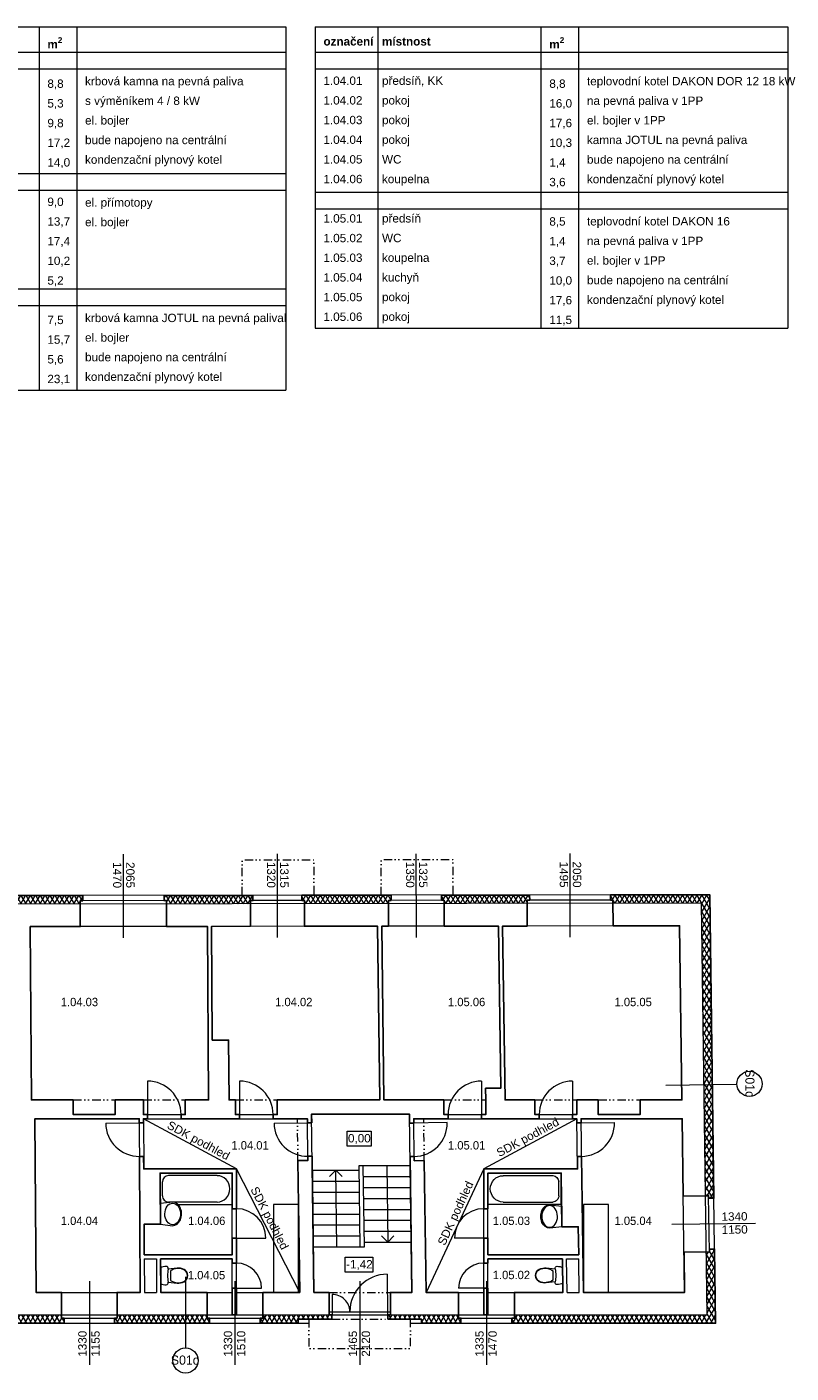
# Model space of a CAD drawing. Extents: x 24941 to 62406, y 21375 to 53554.
# Tile 5 of 5: x 44136 to 62406, y 21375 to 53554. Entities that reach past the tile are written whole.
import ezdxf

# ---------------------------------------------------------------- set-up
doc = ezdxf.new("R2010")
doc.units = 0
doc.header["$MEASUREMENT"] = 0
doc.set_wipeout_variables(frame=1)
for name, pattern in [('DGN Style 2', [0.643626, 0.386175, -0.25745]), ('Wipeout_Contour', [1000, 0, -1000]), ('Čerchovaná se dvěma tečkami M', [455, 200, -75, 15, -75, 15, -75])]:
    doc.linetypes.add(name, pattern=pattern)
for name, color, linetype, lineweight in [('2D VÝPLNĚ_Číslo_pera__4', 91, 'Continuous', 13), ('2D ČÁRY_Číslo_pera__1', 7, 'Continuous', 15), ('2D ČÁRY_Číslo_pera__2', 1, 'Continuous', 25), ('2D ČÁRY_Číslo_pera__3', 150, 'Continuous', 13), ('2D ČÁRY_Číslo_pera__4', 91, 'Continuous', 13), ('komín_Číslo_pera__1', 7, 'Continuous', 15), ('komín_Číslo_pera__4', 91, 'Continuous', 13), ('NÁBYTEK A ZAŘÍZENÍ_Číslo_pera__3', 150, 'Continuous', 13), ('POZNÁMKY.TEXT_Číslo_pera__1', 7, 'Continuous', 15), ('POZNÁMKY.TEXT_Číslo_pera__4', 91, 'Continuous', 13), ('zdi_Číslo_pera__1', 7, 'Continuous', 15)]:
    doc.layers.add(name, color=color, linetype=linetype, lineweight=lineweight)
for name, color, linetype in [('2D ČÁRY', 7, 'Continuous'), ('NÁBYTEK A ZAŘÍZENÍ', 7, 'Continuous'), ('POZNÁMKY.POPISKA', 7, 'Continuous')]:
    doc.layers.add(name, color=color, linetype=linetype)
doc.layers.add('POZNÁMKY.POPISKA_Číslo_pera__241', color=9, linetype='Continuous', lineweight=13, true_color=0x808080)
doc.styles.add('GENERATED_STYLE_1', font='arial.ttf')
doc.styles.add('GENERATED_STYLE_3', font='txt')
pattern_1 = [(60, (0, 0), (-86.60254, 50), []), (120, (0, 0), (86.60254, 50), [])]

# ---------------------------------------------------------------- blocks, each defined once
blk = doc.blocks.new('Vana 01 11')
at = {"layer": 'NÁBYTEK A ZAŘÍZENÍ_Číslo_pera__3', "linetype": 'Continuous'}
for p, q in [((0, 0), (0, 751)), ((0, 751), (1728, 751)), ((1368, 691), (202, 691)), ((1728, 751), (1728, 0)), ((58, 210), (58, 541)), ((0, 0), (1728, 0)), ((1368, 60), (202, 60))]:
    blk.add_line(p, q, dxfattribs=at)
for centre, major_axis, start_param, end_param in [((202, 541), (0, 150), 0, 1.570796), ((1368, 375), (0, 315), 3.141593, 6.283185), ((202, 210), (0, 150), 1.570796, 3.141593)]:
    blk.add_ellipse(centre, major_axis=major_axis, ratio=0.959346, start_param=start_param, end_param=end_param, dxfattribs=at)
blk = doc.blocks.new('WC s nádržkou 1 11')
at = {"linetype": 'Wipeout_Contour', "ltscale": 15629.429493}
blk.add_wipeout([(31, 650), (18, 619), (8, 587), (2, 554), (0, 520), (5, 498), (20, 479), (40, 469), (64, 469), (41, 257), (39, 215), (44, 173), (54, 132), (70, 92), (97, 54), (132, 25), (174, 6), (220, 0), (266, 6), (308, 25), (343, 54), (370, 92), (386, 132), (396, 173), (401, 215), (399, 257), (376, 469), (400, 469), (420, 479), (435, 498), (440, 520), (438, 554), (432, 587), (422, 619), (409, 650)], dxfattribs=at).dxf.layer = 'NÁBYTEK A ZAŘÍZENÍ'
at = {"layer": 'NÁBYTEK A ZAŘÍZENÍ_Číslo_pera__3', "linetype": 'Continuous'}
for p, q in [((31, 650), (18, 619)), ((409, 650), (31, 650)), ((422, 619), (409, 650)), ((2, 554), (0, 520)), ((0, 520), (5, 498)), ((8, 587), (2, 554)), ((5, 498), (20, 479)), ((18, 619), (8, 587)), ((20, 479), (40, 469)), ((40, 469), (64, 469)), ((64, 469), (41, 257)), ((68, 341), (56, 299)), ((86, 381), (68, 341)), ((107, 419), (86, 381)), ((333, 419), (107, 419)), ((354, 381), (333, 419)), ((372, 341), (354, 381)), ((384, 299), (372, 341)), ((399, 257), (376, 469)), ((376, 469), (400, 469)), ((400, 469), (420, 479)), ((420, 479), (435, 498)), ((432, 587), (422, 619)), ((438, 554), (432, 587)), ((435, 498), (440, 520)), ((440, 520), (438, 554)), ((41, 257), (39, 215)), ((39, 215), (44, 173)), ((44, 173), (54, 132)), ((49, 256), (47, 215)), ((47, 215), (52, 174)), ((56, 299), (49, 256)), ((52, 174), (62, 134)), ((54, 132), (70, 92)), ((62, 134), (78, 96)), ((70, 92), (97, 54)), ((78, 96), (102, 60)), ((97, 54), (132, 25)), ((102, 60), (136, 32)), ((132, 25), (174, 6)), ((136, 32), (176, 14)), ((174, 6), (220, 0)), ((176, 14), (220, 8)), ((220, 8), (264, 14)), ((220, 0), (266, 6)), ((264, 14), (304, 32)), ((266, 6), (308, 25)), ((304, 32), (338, 60)), ((308, 25), (343, 54)), ((338, 60), (362, 96)), ((343, 54), (370, 92)), ((362, 96), (378, 134)), ((370, 92), (386, 132)), ((378, 134), (388, 174)), ((391, 256), (384, 299)), ((386, 132), (396, 173)), ((388, 174), (393, 215)), ((393, 215), (391, 256)), ((396, 173), (401, 215)), ((401, 215), (399, 257))]:
    blk.add_line(p, q, dxfattribs=at)
blk.add_ellipse((220, -298), major_axis=(785, 0), ratio=0.9963, start_param=1.370375, end_param=1.771221, dxfattribs=at)
blk = doc.blocks.new('Umyvadlo oválné 11')
at = {"linetype": 'Wipeout_Contour', "ltscale": 7091.437021}
blk.add_wipeout([(0, 214), (2, 185), (10, 158), (21, 132), (49, 94), (82, 63), (145, 28), (212, 7), (281, 0), (350, 7), (417, 28), (480, 63), (514, 94), (541, 132), (553, 158), (560, 185), (562, 214), (527, 508), (35, 508), (-1, 214)], dxfattribs=at).dxf.layer = 'NÁBYTEK A ZAŘÍZENÍ'
at = {"layer": 'NÁBYTEK A ZAŘÍZENÍ_Číslo_pera__3', "linetype": 'Continuous'}
for p, q in [((35, 508), (-1, 214)), ((36, 508), (35, 508)), ((527, 508), (35, 508)), ((527, 508), (527, 508)), ((562, 214), (527, 508))]:
    blk.add_line(p, q, dxfattribs=at)
blk.add_ellipse((281, 214), major_axis=(-258, 0), ratio=0.726361, dxfattribs=at)
blk.add_ellipse((281, 214), major_axis=(-281, 0), ratio=0.760953, start_param=0, end_param=3.141593, dxfattribs=at)
blk = doc.blocks.new('WC s nádržkou 1 11_2')
at = {"linetype": 'Wipeout_Contour', "ltscale": 15629.429493}
blk.add_wipeout([(31, 650), (18, 619), (8, 587), (2, 554), (0, 520), (5, 498), (20, 479), (40, 469), (64, 469), (41, 257), (39, 215), (44, 173), (54, 132), (70, 92), (97, 54), (132, 25), (174, 6), (220, 0), (266, 6), (308, 25), (343, 54), (370, 92), (386, 132), (396, 173), (401, 215), (399, 257), (376, 469), (400, 469), (420, 479), (435, 498), (440, 520), (438, 554), (432, 587), (422, 619), (409, 650)], dxfattribs=at).dxf.layer = 'NÁBYTEK A ZAŘÍZENÍ'
at = {"layer": 'NÁBYTEK A ZAŘÍZENÍ_Číslo_pera__3', "linetype": 'Continuous'}
for p, q in [((31, 650), (18, 619)), ((409, 650), (31, 650)), ((422, 619), (409, 650)), ((2, 554), (0, 520)), ((0, 520), (5, 498)), ((8, 587), (2, 554)), ((5, 498), (20, 479)), ((18, 619), (8, 587)), ((20, 479), (40, 469)), ((40, 469), (64, 469)), ((64, 469), (41, 257)), ((68, 341), (56, 299)), ((86, 381), (68, 341)), ((107, 419), (86, 381)), ((333, 419), (107, 419)), ((354, 381), (333, 419)), ((372, 341), (354, 381)), ((384, 299), (372, 341)), ((399, 257), (376, 469)), ((376, 469), (400, 469)), ((400, 469), (420, 479)), ((420, 479), (435, 498)), ((432, 587), (422, 619)), ((438, 554), (432, 587)), ((435, 498), (440, 520)), ((440, 520), (438, 554)), ((41, 257), (39, 215)), ((39, 215), (44, 173)), ((44, 173), (54, 132)), ((49, 256), (47, 215)), ((47, 215), (52, 174)), ((56, 299), (49, 256)), ((52, 174), (62, 134)), ((54, 132), (70, 92)), ((62, 134), (78, 96)), ((70, 92), (97, 54)), ((78, 96), (102, 60)), ((97, 54), (132, 25)), ((102, 60), (136, 32)), ((132, 25), (174, 6)), ((136, 32), (176, 14)), ((174, 6), (220, 0)), ((176, 14), (220, 8)), ((220, 8), (264, 14)), ((220, 0), (266, 6)), ((264, 14), (304, 32)), ((266, 6), (308, 25)), ((304, 32), (338, 60)), ((308, 25), (343, 54)), ((338, 60), (362, 96)), ((343, 54), (370, 92)), ((362, 96), (378, 134)), ((370, 92), (386, 132)), ((378, 134), (388, 174)), ((391, 256), (384, 299)), ((386, 132), (396, 173)), ((388, 174), (393, 215)), ((393, 215), (391, 256)), ((396, 173), (401, 215)), ((401, 215), (399, 257))]:
    blk.add_line(p, q, dxfattribs=at)
blk.add_ellipse((220, -298), major_axis=(785, 0), ratio=0.9963, start_param=1.370375, end_param=1.771221, dxfattribs=at)
blk = doc.blocks.new('Umyvadlo oválné 11_2')
at = {"linetype": 'Wipeout_Contour', "ltscale": 7091.437021}
blk.add_wipeout([(0, 214), (2, 185), (10, 158), (21, 132), (49, 94), (82, 63), (145, 28), (212, 7), (281, 0), (350, 7), (417, 28), (480, 63), (514, 94), (541, 132), (553, 158), (560, 185), (562, 214), (527, 508), (35, 508), (-1, 214)], dxfattribs=at).dxf.layer = 'NÁBYTEK A ZAŘÍZENÍ'
at = {"layer": 'NÁBYTEK A ZAŘÍZENÍ_Číslo_pera__3', "linetype": 'Continuous'}
for p, q in [((35, 508), (-1, 214)), ((36, 508), (35, 508)), ((527, 508), (35, 508)), ((527, 508), (527, 508)), ((562, 214), (527, 508))]:
    blk.add_line(p, q, dxfattribs=at)
blk.add_ellipse((281, 214), major_axis=(-258, 0), ratio=0.726361, dxfattribs=at)
blk.add_ellipse((281, 214), major_axis=(-281, 0), ratio=0.760953, start_param=0, end_param=3.141593, dxfattribs=at)
blk = doc.blocks.new('Vana 01 11_5')
at = {"layer": 'NÁBYTEK A ZAŘÍZENÍ_Číslo_pera__3', "linetype": 'Continuous'}
for p, q in [((0, 0), (0, 751)), ((0, 751), (1754, 751)), ((1389, 691), (205, 691)), ((1754, 751), (1754, 0)), ((58, 210), (58, 541)), ((0, 0), (1754, 0)), ((1389, 60), (205, 60))]:
    blk.add_line(p, q, dxfattribs=at)
for centre, major_axis, start_param, end_param in [((205, 541), (0, 150), 0, 1.570796), ((1389, 375), (0, 315), 3.141593, 6.283185), ((205, 210), (0, 150), 1.570796, 3.141593)]:
    blk.add_ellipse(centre, major_axis=major_axis, ratio=0.973551, start_param=start_param, end_param=end_param, dxfattribs=at)
blk = doc.blocks.new('LINE_10278', base_point=(51545, 24394))
at = {"layer": '2D ČÁRY_Číslo_pera__3', "linetype": 'Continuous'}
for p, q in [((51520, 26224), (51372, 26072)), ((51545, 24394), (51520, 26224)), ((51520, 26224), (51672, 26076))]:
    blk.add_line(p, q, dxfattribs=at)
blk = doc.blocks.new('LINE_10287', base_point=(52738, 26334))
at = {"layer": '2D ČÁRY_Číslo_pera__3', "linetype": 'Continuous'}
for p, q in [((52738, 26334), (52763, 24504)), ((52763, 24504), (52611, 24652)), ((52763, 24504), (52911, 24656))]:
    blk.add_line(p, q, dxfattribs=at)
blk = doc.blocks.new('LINE_11612', base_point=(47928, 23675))
at = {"layer": 'POZNÁMKY.POPISKA_Číslo_pera__241', "linetype": 'Continuous'}
blk.add_line((47928, 23675), (47928, 21975), dxfattribs=at)
blk.add_circle((47928, 21675), 300, dxfattribs=at)
blk = doc.blocks.new('LINE_11613', base_point=(59412, 28261))
at = {"layer": 'POZNÁMKY.POPISKA_Číslo_pera__241', "linetype": 'Continuous'}
blk.add_line((59412, 28261), (61112, 28284), dxfattribs=at)
blk.add_circle((61412, 28288), 300, dxfattribs=at)

msp = doc.modelspace()

# ---------------------------------------------------------------- hatches: boundary and pattern name
at = {"layer": '2D VÝPLNĚ_Číslo_pera__4', "linetype": 'Continuous'}
h = msp.add_hatch(dxfattribs=at)
h.set_pattern_fill('TEPELNA_IZOLACE_MINERÁL', color=8, style=0, pattern_type=2)
h.set_pattern_definition(pattern_1)
h.paths.add_polyline_path([(45471.6, 32789.8), (41931.2, 32785.7), (41931.3, 32661.7), (41991.3, 32661.8), (41991.4, 32585.8), (45411.8, 32589.8), (45411.7, 32665.8), (45471.7, 32665.8)], flags=0)
h = msp.add_hatch(dxfattribs=at)
h.set_pattern_fill('TEPELNA_IZOLACE_MINERÁL', color=8, style=0, pattern_type=2)
h.set_pattern_definition(pattern_1)
h.paths.add_polyline_path([(49539.9, 32794.6), (47415.4, 32792.1), (47415.6, 32668.1), (47475.6, 32668.2), (47475.7, 32592.2), (49480.1, 32594.5), (49480, 32670.5), (49540, 32670.6)], flags=0)
h = msp.add_hatch(dxfattribs=at)
h.set_pattern_fill('TEPELNA_IZOLACE_MINERÁL', color=8, style=0, pattern_type=2)
h.set_pattern_definition(pattern_1)
h.paths.add_polyline_path([(52842.6, 32798.4), (50709.8, 32795.9), (50710, 32671.9), (50770, 32672), (50770.1, 32596), (52782.8, 32598.4), (52782.7, 32674.4), (52842.7, 32674.4)], flags=0)
h = msp.add_hatch(dxfattribs=at)
h.set_pattern_fill('TEPELNA_IZOLACE_MINERÁL', color=8, style=0, pattern_type=2)
h.set_pattern_definition(pattern_1)
h.paths.add_polyline_path([(56155.8, 32802.3), (54048.4, 32799.8), (54048.5, 32675.8), (54108.5, 32675.9), (54108.6, 32599.9), (56096.1, 32602.2), (56096, 32678.2), (56156, 32678.3)], flags=0)
h = msp.add_hatch(dxfattribs=at)
h.set_pattern_fill('TEPELNA_IZOLACE_MINERÁL', color=8, style=0, pattern_type=2)
h.set_pattern_definition(pattern_1)
h.paths.add_polyline_path([(60460.1, 32807.3), (58087.7, 32804.5), (58087.8, 32680.5), (58147.8, 32680.6), (58147.9, 32604.6), (60262.8, 32607.1), (60358.9, 25610.9), (60434.8, 25612), (60435.7, 25552), (60559.7, 25553.7)], flags=0)
h = msp.add_hatch(dxfattribs=at)
h.set_pattern_fill('TEPELNA_IZOLACE_MINERÁL', color=8, style=0, pattern_type=2)
h.set_pattern_definition(pattern_1)
h.paths.add_polyline_path([(55731.1, 22688.1), (55731.1, 22564.1), (60600.7, 22564.1), (60576.4, 24337.6), (60452.4, 24335.9), (60453.2, 24275.9), (60377.2, 24274.9), (60397.9, 22764.1), (55791.1, 22764.2), (55791.1, 22688.1)], flags=0)
h = msp.add_hatch(dxfattribs=at)
h.set_pattern_fill('TEPELNA_IZOLACE_MINERÁL', color=8, style=0, pattern_type=2)
h.set_pattern_definition(pattern_1)
h.paths.add_polyline_path([(43825.1, 22688.2), (43825.1, 22564.2), (45025, 22564.2), (45025, 22688.2), (44965, 22688.2), (44965, 22764.2), (43885.1, 22764.2), (43885.1, 22688.2)], flags=0)
h = msp.add_hatch(dxfattribs=at)
h.set_pattern_fill('TEPELNA_IZOLACE_MINERÁL', color=8, style=0, pattern_type=2)
h.set_pattern_definition(pattern_1)
h.paths.add_polyline_path([(46233.9, 22688.2), (46233.9, 22564.2), (48504.3, 22564.2), (48504.3, 22688.2), (48444.3, 22688.2), (48444.3, 22764.2), (46293.9, 22764.2), (46293.9, 22688.2)], flags=0)
h = msp.add_hatch(dxfattribs=at)
h.set_pattern_fill('TEPELNA_IZOLACE_MINERÁL', color=8, style=0, pattern_type=2)
h.set_pattern_definition(pattern_1)
h.paths.add_polyline_path([(49716.6, 22688.2), (49716.6, 22564.2), (50622.2, 22564.2), (50622.2, 22664.2), (51422.2, 22664.2), (51422.2, 22764.2), (49776.6, 22764.2), (49776.6, 22688.2)], flags=0)
h = msp.add_hatch(dxfattribs=at)
h.set_pattern_fill('TEPELNA_IZOLACE_MINERÁL', color=8, style=0, pattern_type=2)
h.set_pattern_definition(pattern_1)
h.paths.add_polyline_path([(53566.2, 22664.2), (53566.2, 22564.2), (54514.1, 22564.2), (54514.1, 22688.2), (54454.1, 22688.2), (54454.1, 22764.2), (52766.2, 22764.2), (52766.2, 22664.2)], flags=0)

# ---------------------------------------------------------------- linework, layer by layer
at = {"layer": '2D ČÁRY_Číslo_pera__1', "color": 8, "linetype": 'Continuous'}
for p, q in [((60460.1, 32807.3), (37860.5, 32781)), ((45411.7, 32665.8), (45412.5, 32049.3)), ((45471.6, 32789.8), (45471.7, 32665.8)), ((47415.4, 32792.1), (47415.6, 32668.1)), ((47475.6, 32668.2), (47476.3, 32051.7)), ((49480, 32670.5), (49480.7, 32054.1)), ((49539.9, 32794.6), (49540, 32670.6)), ((50709.8, 32795.9), (50710, 32671.9)), ((50770, 32672), (50770.7, 32055.6)), ((52782.7, 32674.4), (52783.5, 32057.9)), ((52842.6, 32798.4), (52842.7, 32674.4)), ((54048.4, 32799.8), (54048.5, 32675.8)), ((54108.5, 32675.9), (54109.3, 32059.5)), ((56096, 32678.2), (56096.7, 32061.8)), ((56155.8, 32802.3), (56156, 32678.3)), ((58087.7, 32804.5), (58087.8, 32680.5)), ((58147.8, 32680.6), (58148.6, 32064.2)), ((60600.7, 22564.1), (60460.1, 32807.3)), ((52571.3, 27904.2), (52520, 32057.6)), ((52620, 32057.7), (52671.3, 27904.2)), ((44244.7, 27904.2), (45244.7, 27904.2)), ((45244.7, 27554.2), (45244.7, 27904.2)), ((46244.7, 27554.2), (46244.7, 27904.2)), ((46244.7, 27904.2), (46920.7, 27904.2)), ((46920.7, 27554.2), (46920.7, 27904.2)), ((47920.7, 27554.2), (47920.7, 27904.2)), ((47920.7, 27904.2), (48477.9, 27904.2)), ((48967.9, 27904.2), (49120.7, 27904.2)), ((49120.7, 27554.2), (49120.7, 27904.2)), ((50120.7, 27554.2), (50120.7, 27904.2)), ((50120.7, 27904.2), (52571.3, 27904.2)), ((52671.3, 27904.2), (54106.9, 27904.2)), ((54106.9, 27904.2), (54106.9, 27554.2)), ((55106.9, 27904.2), (55106.9, 27554.2)), ((55566.9, 27904.2), (56283.3, 27904.2)), ((56283.3, 27904.2), (56283.3, 27554.2)), ((57283.3, 27904.2), (57283.3, 27554.2)), ((57283.3, 27904.2), (57797.3, 27904.2)), ((57797.3, 27904.2), (57797.3, 27554.2)), ((58797.3, 27904.2), (58797.3, 27554.2)), ((58797.3, 27904.2), (59797.3, 27904.2)), ((44327.9, 27454.2), (46820.7, 27454.2)), ((45244.7, 27554.2), (46244.7, 27554.2)), ((46920.7, 27554.2), (47920.7, 27554.2)), ((46920.7, 27454.8), (46928.2, 26254.2)), ((46920.7, 27454.2), (50842.7, 27454.2)), ((49120.7, 27554.2), (50120.7, 27554.2)), ((50856.3, 26457.6), (50842.7, 27454.2)), ((53382.9, 27454.2), (57283.3, 27454.2)), ((54106.9, 27554.2), (55106.9, 27554.2)), ((56283.3, 27554.2), (57283.3, 27554.2)), ((57383.3, 27454.2), (59803.5, 27454.2)), ((57797.3, 27554.2), (58797.3, 27554.2)), ((50616.4, 26454.3), (50856.3, 26457.6)), ((53636.6, 26454.3), (53396.7, 26451)), ((46928.2, 26254.2), (49147.3, 26254.2)), ((47318.8, 26154.2), (49047.3, 26154.2)), ((49047.3, 24204.2), (49047.3, 26154.2)), ((49147.3, 22764.2), (49147.3, 26254.2)), ((55057, 26254.2), (57299.7, 26254.2)), ((55057, 22764.2), (55057, 26254.2)), ((55157, 26154.2), (56911.1, 26154.2)), ((55157, 24204.2), (55157, 26154.2)), ((60434.8, 25612), (59828.9, 25603.7)), ((60559.7, 25553.7), (60435.7, 25552)), ((46936.4, 24934.2), (46940.9, 24204.2)), ((60453.2, 24275.9), (59847.2, 24267.6)), ((60576.4, 24337.6), (60452.4, 24335.9)), ((46941.6, 24104.2), (46946.5, 23304.2)), ((49047.3, 22764.2), (49047.3, 24104.2)), ((55157, 22764.2), (55157, 24104.2)), ((44965, 22688.2), (44965, 23304.2)), ((46293.9, 22688.2), (46293.9, 23304.2)), ((48444.3, 22688.2), (48444.3, 23304.2)), ((49776.6, 22688.2), (49776.6, 23304.2)), ((51362.2, 22764.2), (51362.2, 23304.2)), ((52826.2, 22764.2), (52826.2, 23304.2)), ((54454.1, 22688.2), (54454.1, 23304.2)), ((55791.1, 22688.1), (55791.1, 23304.1)), ((38124.3, 22564.3), (50879.5, 22564.2)), ((45025, 22564.2), (45025, 22688.2)), ((46233.9, 22564.2), (46233.9, 22688.2)), ((48504.3, 22564.2), (48504.3, 22688.2)), ((49716.6, 22564.2), (49716.6, 22688.2)), ((50622.2, 22564.2), (50622.2, 22664.2)), ((51422.2, 22664.2), (50622.2, 22664.2)), ((51422.2, 22664.2), (51422.2, 22764.2)), ((52766.2, 22664.2), (52766.2, 22764.2)), ((52766.2, 22664.2), (53566.2, 22664.2)), ((53309.5, 22564.2), (60600.7, 22564.1)), ((53566.2, 22664.2), (53566.2, 22564.2)), ((54514.1, 22564.2), (54514.1, 22688.2)), ((55731.1, 22564.1), (55731.1, 22688.1))]:
    msp.add_line(p, q, dxfattribs=at)
at = {"layer": '2D ČÁRY_Číslo_pera__2', "color": 8, "linetype": 'Continuous', "flags": 128}
msp.add_lwpolyline([(43825.1, 22564.2), (45025, 22564.2), (45025, 22688.2), (44965, 22688.2), (44965, 23304.2), (44357.2, 23304.2), (44327.9, 27454.2), (46820.7, 27454.2), (46821.3, 27354.2), (46921.3, 27354.8), (46920.7, 27454.8), (47020.7, 27454.2), (47020.7, 27554.2), (46920.7, 27554.2), (46920.7, 27904.2), (46244.7, 27904.2), (46244.7, 27554.2), (45244.7, 27554.2), (45244.7, 27904.2), (44244.7, 27904.2), (44215.4, 32047.9), (45412.5, 32049.3), (45411.7, 32665.8), (45471.7, 32665.8), (45471.6, 32789.8), (41931.2, 32785.7)], dxfattribs=at)
for points in [[(49120.7, 27904.2), (49120.7, 27554.2), (49220.7, 27554.2), (49220.7, 27454.2), (47820.7, 27454.2), (47820.7, 27554.2), (47920.7, 27554.2), (47920.7, 27904.2), (48477.9, 27904.2), (48452.1, 32052.9), (47476.3, 32051.7), (47475.6, 32668.2), (47415.6, 32668.1), (47415.4, 32792.1), (49539.9, 32794.6), (49540, 32670.6), (49480, 32670.5), (49480.7, 32054.1), (48552.1, 32053.5), (48569, 29334.2), (48959, 29334.2), (48967.9, 27904.2)], [(54206.9, 27454.2), (54206.9, 27554.2), (54106.9, 27554.2), (54106.9, 27904.2), (52671.3, 27904.2), (52620, 32057.7), (52783.5, 32057.9), (52782.7, 32674.4), (52842.7, 32674.4), (52842.6, 32798.4), (50709.8, 32795.9), (50710, 32671.9), (50770, 32672), (50770.7, 32055.6), (52520, 32057.6), (52571.3, 27904.2), (50120.7, 27904.2), (50120.7, 27554.2), (50020.7, 27554.2), (50020.7, 27454.2), (50842.7, 27454.2), (50844, 27357.5), (50944, 27358.8), (50941.2, 27564.2), (53281.4, 27564.2), (53284.3, 27349.5), (53384.3, 27350.9), (53382.9, 27454.2)], [(56283.3, 27904.2), (55566.9, 27904.2), (55509.8, 32061.1), (56096.7, 32061.8), (56096, 32678.2), (56156, 32678.3), (56155.8, 32802.3), (54048.4, 32799.8), (54048.5, 32675.8), (54108.5, 32675.9), (54109.3, 32059.5), (55409.8, 32061), (55463.1, 28184.2), (55103, 28184.2), (55106.9, 27904.2), (55106.9, 27554.2), (55006.9, 27554.2), (55006.9, 27454.2), (56383.3, 27454.2), (56383.3, 27554.2), (56283.3, 27554.2)], [(58148.6, 32064.2), (59740.2, 32066), (59797.3, 27904.2), (58797.3, 27904.2), (58797.3, 27554.2), (57797.3, 27554.2), (57797.3, 27904.2), (57283.3, 27904.2), (57283.3, 27554.2), (57183.3, 27554.2), (57183.3, 27454.2), (57283.3, 27454.2), (57284.6, 27352.8), (57384.6, 27354.2), (57383.3, 27454.2), (59803.5, 27454.2), (59828.9, 25603.7), (60434.8, 25612), (60435.7, 25552), (60559.7, 25553.7), (60460.1, 32807.3), (58087.7, 32804.5), (58087.8, 32680.5), (58147.8, 32680.6)], [(50999.6, 23304.2), (51362.2, 23304.2), (51362.2, 22764.2), (51422.2, 22764.2), (51422.2, 22664.2), (50622.2, 22664.2), (50622.2, 22564.2), (49716.6, 22564.2), (49716.6, 22688.2), (49776.6, 22688.2), (49776.6, 23304.2), (50659.6, 23304.2), (50616.4, 26454.3), (50856.3, 26457.6), (50855, 26557.5), (50955, 26558.9)], [(54454.1, 23304.2), (54454.1, 22688.2), (54514.1, 22688.2), (54514.1, 22564.2), (53566.2, 22564.2), (53566.2, 22664.2), (52766.2, 22664.2), (52766.2, 22764.2), (52826.2, 22764.2), (52826.2, 23304.2), (53339.9, 23304.2), (53295.3, 26549.6), (53395.3, 26551), (53396.7, 26451), (53636.6, 26454.3), (53679.9, 23304.2)], [(49047.3, 23404.2), (49147.3, 23404.2), (49147.3, 22764.2), (49047.3, 22764.2)], [(55057, 23404.2), (55157, 23404.2), (55157, 22764.2), (55057, 22764.2)]]:
    msp.add_lwpolyline(points, close=True, dxfattribs=at)
at = {"layer": '2D ČÁRY_Číslo_pera__3', "color": 8, "linetype": 'Continuous'}
for p, q in [((47020.7, 28354.2), (47020.7, 27454.2)), ((49220.7, 28354.2), (49220.7, 27454.2)), ((55006.9, 28354.2), (55006.9, 27454.2)), ((57183.3, 28354.2), (57183.3, 27454.2)), ((46021.3, 27349.2), (46921.3, 27354.8)), ((47820.7, 27554.2), (47820.7, 27454.2)), ((50020.7, 27554.2), (50020.7, 27454.2)), ((50044.1, 27346.5), (50944, 27358.8)), ((54184.2, 27361.9), (53284.3, 27349.5)), ((54206.9, 27554.2), (54206.9, 27454.2)), ((56383.3, 27554.2), (56383.3, 27454.2)), ((57284.6, 27352.8), (58184.6, 27365.2)), ((46826.3, 26554.2), (46926.3, 26554.8)), ((50855, 26557.5), (50955, 26558.9)), ((53395.3, 26551), (53295.3, 26549.6)), ((57295.6, 26552.9), (57395.6, 26554.2)), ((49047.3, 25303.5), (49147.3, 25303.5)), ((55157, 25303.5), (55057, 25303.5)), ((49047.3, 24603.5), (49847.3, 24603.5)), ((55157, 24603.5), (54357, 24603.5)), ((49047.3, 24004.2), (49147.3, 24004.2)), ((55157, 24004.2), (55057, 24004.2)), ((52752.9, 23739.9), (52756.2, 22764.1)), ((49047.3, 23404.2), (49747.3, 23404.2)), ((51431.6, 23251.9), (51432.2, 22764.2)), ((55157, 23404.2), (54457, 23404.2))]:
    msp.add_line(p, q, dxfattribs=at)
at = {"layer": '2D ČÁRY_Číslo_pera__3', "color": 8, "linetype": 'Čerchovaná se dvěma tečkami M'}
for p, q in [((45244.7, 27904.2), (46244.7, 27904.2)), ((46920.7, 27904.2), (47920.7, 27904.2)), ((49120.7, 27904.2), (50120.7, 27904.2)), ((54106.9, 27904.2), (55106.9, 27904.2)), ((56283.3, 27904.2), (57283.3, 27904.2)), ((57797.3, 27904.2), (58797.3, 27904.2)), ((50616.4, 26454.3), (50602.6, 27454.2)), ((53636.6, 26454.3), (53622.9, 27454.2)), ((51362.2, 23304.2), (52826.2, 23304.2)), ((51422.2, 22664.2), (52766.2, 22664.2))]:
    msp.add_line(p, q, dxfattribs=at)
at = {"layer": '2D ČÁRY_Číslo_pera__3', "color": 8, "linetype": 'Čerchovaná se dvěma tečkami M', "flags": 128}
for points in [[(49283.5, 32794.3), (49282.5, 33644.3), (50992.4, 33646.3), (50993.4, 32796.3)], [(52607.2, 32798.2), (52606.2, 33648.2), (54316.2, 33650.1), (54317.1, 32800.1)], [(50879.5, 22664.2), (50879.2, 21964.2), (53309.2, 21963.3), (53309.5, 22664.2)]]:
    msp.add_lwpolyline(points, dxfattribs=at)
at = {"layer": '2D ČÁRY_Číslo_pera__3', "color": 8, "linetype": 'Continuous', "flags": 128}
for points in [[(50630.8, 23304.2), (50630.8, 25404.2), (50030.8, 25404.2), (50030.8, 23304.2)], [(58040.2, 23304.1), (58040.2, 25404.1), (57440.2, 25404.1), (57440.2, 23304.1)]]:
    msp.add_lwpolyline(points, close=True, dxfattribs=at)
at = {"layer": '2D ČÁRY_Číslo_pera__3', "color": 8, "linetype": 'Continuous'}
for centre, radius, start, end in [((47020.7, 27554.2), 800, 0, 90), ((49220.7, 27554.2), 800, 0, 90), ((55006.9, 27554.2), 800, 90, 180), ((57183.3, 27554.2), 800, 90, 180), ((53384.3, 27350.9), 800, 270.78658, 0.78658), ((57384.6, 27354.2), 800, 270.78658, 0.78658), ((46821.3, 27354.2), 800, 180.35667, 270.35667), ((50844, 27357.5), 800, 180.78658, 270.78658), ((49147.3, 24603.5), 700, 0, 90), ((55057, 24603.5), 700, 90, 180), ((49147.3, 23404.2), 600, 0, 90), ((55057, 23404.2), 600, 90, 180), ((52755.9, 22840.1), 899.7, 90.1956, 180.00236), ((51444.2, 22840.1), 412, 0.00236, 91.75203)]:
    msp.add_arc(centre, radius, start, end, dxfattribs=at)
at = {"layer": '2D ČÁRY_Číslo_pera__4', "linetype": 'Continuous'}
for p, q in [((39025.8, 53553.7), (50325.8, 53553.7)), ((51025.8, 53553.7), (51025.8, 46353.7)), ((51025.8, 53553.7), (62325.8, 53553.7)), ((52525.8, 53553.7), (52525.8, 46353.7)), ((56425.8, 53553.7), (56425.8, 46353.7)), ((57325.8, 53553.7), (57325.8, 46353.7)), ((62325.8, 53553.7), (62325.8, 46353.7)), ((39025.8, 52953.7), (50325.8, 52953.7)), ((51025.8, 52953.7), (62325.8, 52953.7)), ((39025.8, 52553.7), (50325.8, 52553.7)), ((39025.8, 50053.7), (50325.8, 50053.7)), ((39025.8, 49653.7), (50325.8, 49653.7)), ((51025.8, 49603.7), (62325.8, 49603.7)), ((51025.8, 49203.7), (62325.8, 49203.7)), ((39025.8, 47293.8), (50325.8, 47293.8)), ((39025.8, 46893.8), (50325.8, 46893.8)), ((51025.8, 46353.7), (62325.8, 46353.7))]:
    msp.add_line(p, q, dxfattribs=at)
at = {"layer": '2D ČÁRY_Číslo_pera__4', "color": 8, "linetype": 'Continuous'}
for p, q in [((44425.8, 53553.7), (44425.8, 44868)), ((45325.8, 53553.7), (45325.8, 44868)), ((50325.8, 53553.7), (50325.8, 44868)), ((39025.8, 44868), (50325.8, 44868)), ((53446.7, 31788.9), (53444.3, 33788.9)), ((57122.9, 31793.2), (57120.6, 33793.2)), ((46444.7, 31780.7), (46442.4, 33780.7)), ((50126, 31785), (50123.7, 33785)), ((49147.3, 26254.2), (46920.7, 27454.8)), ((57283.3, 27454.2), (55057, 26254.2)), ((50659.6, 23304.2), (49147.3, 26254.2)), ((55057, 26254.2), (53679.9, 23304.2)), ((59557.9, 24931.8), (61557.7, 24959.3)), ((45629.5, 23574.5), (45629.5, 21574.5)), ((49110.5, 23574.4), (49110.4, 21574.4)), ((52094.2, 23574.4), (52094.2, 21574.4)), ((55122.6, 23574.4), (55122.6, 21574.4))]:
    msp.add_line(p, q, dxfattribs=at)
at = {"layer": 'komín_Číslo_pera__1', "color": 8, "linetype": 'Continuous'}
for p, q in [((48452.1, 32052.9), (48477.9, 27904.2)), ((48552.1, 32053.5), (48569, 29334.2)), ((55463.1, 28184.2), (55409.8, 32061)), ((55566.9, 27904.2), (55509.8, 32061.1)), ((48569, 29334.2), (48959, 29334.2)), ((48959, 29334.2), (48967.9, 27904.2)), ((55103, 28184.2), (55463.1, 28184.2)), ((55106.9, 27904.2), (55103, 28184.2)), ((46820.7, 27454.2), (46846.5, 23304.2)), ((57299.7, 26254.2), (57283.3, 27454.2)), ((57440.2, 23304.1), (57383.3, 27454.2)), ((57327.9, 24204.1), (57318.7, 24874.1)), ((57340.3, 23302.8), (57329.3, 24104.1))]:
    msp.add_line(p, q, dxfattribs=at)
at = {"layer": 'komín_Číslo_pera__4', "linetype": 'Continuous'}
msp.add_line((51025.8, 52553.7), (62325.8, 52553.7), dxfattribs=at)
at = {"layer": 'POZNÁMKY.TEXT_Číslo_pera__1', "color": 8, "linetype": 'Continuous', "flags": 128}
for points in [[(51792, 27156.1), (52364.2, 27156.1), (52364.2, 26801.8), (51792, 26801.8)], [(51746.3, 24141.8), (52409.9, 24141.8), (52409.9, 23787.6), (51746.3, 23787.6)]]:
    msp.add_lwpolyline(points, close=True, dxfattribs=at)
at = {"layer": 'zdi_Číslo_pera__1', "color": 8, "linetype": 'Continuous'}
for p, q in [((60262.8, 32607.1), (38060.5, 32581.2)), ((47475.6, 32668.2), (45411.7, 32665.8)), ((50770, 32672), (49480, 32670.5)), ((54108.5, 32675.9), (52782.7, 32674.4)), ((58147.8, 32680.6), (56096, 32678.2)), ((60397.9, 22764.1), (60262.8, 32607.1)), ((48452.1, 32052.9), (44215.4, 32047.9)), ((44244.7, 27904.2), (44215.4, 32047.9)), ((52520, 32057.6), (48552.1, 32053)), ((55409.8, 32061), (52620, 32057.7)), ((59740.2, 32066), (55509.8, 32061.1)), ((59797.3, 27904.2), (59740.2, 32066)), ((50596.5, 27904.2), (51076.5, 27904.2)), ((50596.5, 27904.2), (50596.5, 27904.2)), ((52076.6, 27904.2), (52571.3, 27904.2)), ((52671.3, 27904.2), (53616.7, 27904.2)), ((44357.2, 23304.2), (44327.9, 27454.2)), ((50941.2, 27564.2), (51141.2, 27564.2)), ((50999.6, 23304.2), (50941.2, 27564.2)), ((51941.2, 27564.2), (51141.2, 27564.2)), ((51941.2, 27564.2), (53281.4, 27564.2)), ((53339.9, 23304.2), (53281.4, 27564.2)), ((53396.7, 26451), (53382.9, 27454.2)), ((59860.5, 23304.1), (59803.5, 27454.2)), ((50659.6, 23304.2), (50616.4, 26454.3)), ((53679.9, 23304.2), (53636.6, 26454.3)), ((50959.5, 26224.2), (52079.7, 26224.2)), ((52104.8, 24394.2), (52078.1, 26334.2)), ((52078.1, 26334.2), (53298.3, 26334.2)), ((52204.8, 24394.2), (52178.2, 26334.2)), ((52181.8, 26070.2), (53301.9, 26070.2)), ((50963.2, 25960.2), (52083.3, 25960.2)), ((52185.4, 25809.2), (53305.5, 25809.2)), ((50966.8, 25699.2), (52086.9, 25699.2)), ((50970.3, 25438.2), (52090.4, 25438.2)), ((52188.9, 25548.2), (53309, 25548.2)), ((60453.2, 24275.9), (60434.8, 25612)), ((50973.9, 25177.2), (52094, 25177.2)), ((52192.5, 25287.2), (53312.6, 25287.2)), ((50977.5, 24916.2), (52097.6, 24916.2)), ((52196.1, 25026.2), (53316.2, 25026.2)), ((50981.1, 24655.2), (52101.2, 24655.2)), ((52199.7, 24765.2), (53319.8, 24765.2)), ((52203.3, 24504.2), (53323.4, 24504.2)), ((46940.9, 24204.2), (49047.3, 24204.2)), ((50984.7, 24394.2), (52204.8, 24394.2)), ((55157, 24204.2), (57327.9, 24204.1)), ((46941.6, 24104.2), (47231.6, 24104.2)), ((47331.6, 24104.2), (49047.3, 24104.2)), ((55157, 24104.2), (56939.2, 24104.1)), ((57039.2, 24104.1), (57329.3, 24104.1)), ((44357.2, 23304.2), (46846.5, 23304.2)), ((46946.5, 23304.2), (47236.5, 23304.2)), ((47336.5, 23304.2), (49047.3, 23304.2)), ((49147.3, 23304.2), (50659.6, 23304.2)), ((50999.6, 23304.2), (51362.2, 23304.2)), ((52826.2, 23304.2), (53339.9, 23304.2)), ((53679.9, 23304.2), (55057, 23304.2)), ((55157, 23304.2), (56950.2, 23304.1)), ((57050.2, 23304.1), (57340.2, 23304.1)), ((57440.2, 23304.1), (59860.5, 23304.1)), ((26389.5, 22764.4), (60397.9, 22764.1)), ((44965, 22688.2), (46293.9, 22688.2)), ((48444.3, 22688.2), (49776.6, 22688.2)), ((51362.2, 22840.2), (52826.2, 22840.2)), ((54454.1, 22688.2), (55791.1, 22688.1))]:
    msp.add_line(p, q, dxfattribs=at)
at = {"layer": 'zdi_Číslo_pera__1', "color": 8, "linetype": 'DGN Style 2'}
msp.add_line((52076.6, 27904.2), (51076.5, 27904.2), dxfattribs=at)

# ---------------------------------------------------------------- block references
at = {"layer": '2D ČÁRY', "color": 8, "linetype": 'Continuous'}
for name, p in [('LINE_10278', (51544.7, 24394.2)), ('LINE_10287', (52738.2, 26334.2))]:
    msp.add_blockref(name, p, dxfattribs=at)
at = {"layer": 'NÁBYTEK A ZAŘÍZENÍ', "color": 8, "linetype": 'Continuous'}
msp.add_blockref('Vana 01 11', (47318.8, 25403.5), dxfattribs=at)
at = {"layer": 'NÁBYTEK A ZAŘÍZENÍ', "color": 8, "linetype": 'Continuous', "xscale": -0.9999999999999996, "rotation": 270.1911969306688}
msp.add_blockref('Umyvadlo oválné 11_2', (56420.8, 24837), dxfattribs=at)
at = {"layer": 'NÁBYTEK A ZAŘÍZENÍ', "color": 8, "linetype": 'Continuous', "rotation": 90}
msp.add_blockref('WC s nádržkou 1 11', (47984.1, 23484.2), dxfattribs=at)
at = {"layer": 'POZNÁMKY.POPISKA', "color": 8, "linetype": 'Continuous'}
msp.add_blockref('LINE_11613', (59411.9, 28260.8), dxfattribs=at)

# ---------------------------------------------------------------- texts
at = {"layer": 'POZNÁMKY.TEXT_Číslo_pera__4', "linetype": 'Continuous', "char_height": 200, "attachment_point": 1}
for s, insert, line_spacing_factor, style in [('\\A1;{\\fArial|b1|i0|c238|p38;m\\A1{\\H0.7x;\\S2^  ;}\\P\\fArial|b0|i0|c238|p38;\\P8,8\\P5,3\\P9,8\\P17,2\\P14,0\\P\\P9,0\\P13,7\\P17,4\\P10,2\\P5,2\\P\\P7,5\\P15,7\\P5,6\\P23,1}', (44625.8, 53308), 1.411548, 'GENERATED_STYLE_3'), ('\\A1;{\\fArial|b1|i0|c238|p38;označení\\P\\fArial|b0|i0|c238|p38;\\P1.04.01\\P1.04.02\\P1.04.03\\P1.04.04\\P1.04.05\\P1.04.06\\P\\P1.05.01\\P1.05.02\\P1.05.03\\P1.05.04\\P1.05.05\\P1.05.06}', (51225.8, 53308.8), 1.410257, 'GENERATED_STYLE_3'), ('\\A1;{\\fArial|b1|i0|c238|p38;místnost\\P\\fArial|b0|i0|c238|p38;\\Ppředsíň, KK\\Ppokoj\\Ppokoj\\Ppokoj\\PWC\\Pkoupelna\\P\\Ppředsíň\\PWC\\Pkoupelna\\Pkuchyň\\Ppokoj\\Ppokoj}', (52625.8, 53308.8), 1.409928, 'GENERATED_STYLE_3'), ('\\A1;{\\fArial|b1|i0|c238|p38;m\\A1{\\H0.7x;\\S2^  ;}\\P\\fArial|b0|i0|c238|p38;\\P8,8\\P16,0\\P17,6\\P10,3\\P1,4\\P3,6\\P\\P8,5\\P1,4\\P3,7\\P10,0\\P17,6\\P11,5}', (56625.8, 53308), 1.411205, 'GENERATED_STYLE_3'), ('{krbová kamna na pevná paliva\\Ps výměníkem 4 / 8 kW\\Pel. bojler\\Pbude napojeno na centrální \\Pkondenzační plynový kotel}', (45525.8, 52358), 1.40669, 'GENERATED_STYLE_1'), ('{teplovodní kotel DAKON DOR 12 18 kW \\Pna pevná paliva v 1PP\\Pel. bojler v 1PP\\Pkamna JOTUL na pevná paliva\\Pbude napojeno na centrální \\Pkondenzační plynový kotel}', (57525.8, 52358), 1.40451, 'GENERATED_STYLE_1'), ('{el. přímotopy\\Pel. bojler}', (45525.8, 49458), 1.405851, 'GENERATED_STYLE_1'), ('{teplovodní kotel DAKON 16 \\Pna pevná paliva v 1PP\\Pel. bojler v 1PP\\Pbude napojeno na centrální \\Pkondenzační plynový kotel}', (57525.8, 49008), 1.405641, 'GENERATED_STYLE_1')]:
    msp.add_mtext(s, dxfattribs=dict(at, insert=insert, line_spacing_factor=line_spacing_factor, style=style))
at = {"layer": 'POZNÁMKY.TEXT_Číslo_pera__4', "color": 8, "linetype": 'Continuous', "insert": (45525.8, 46698), "char_height": 200, "attachment_point": 1, "line_spacing_factor": 1.405292, "style": 'GENERATED_STYLE_1'}
msp.add_mtext('{krbová kamna JOTUL na pevná palival\\Pel. bojler\\Pbude napojeno na centrální \\Pkondenzační plynový kotel}', dxfattribs=at)
at = {"layer": 'POZNÁMKY.TEXT_Číslo_pera__4', "color": 8, "linetype": 'Continuous', "char_height": 200, "attachment_point": 8, "style": 'GENERATED_STYLE_1'}
for s, insert, rotation, line_spacing_factor in [('{2065\\P1470}', (46194, 33278.4), 270.06674, 0.938049), ('{1315\\P1320}', (49875.2, 33282.7), 270.06674, 0.938433), ('{1325\\P1350}', (53195.9, 33286.5), 270.06674, 0.938433), ('{2050\\P1495}', (56872.2, 33290.8), 270.06674, 0.938049), ('{1340\\P1150}', (61059.1, 24703.2), 0.78658, 0.938049), ('{1330\\P1155}', (45878.4, 22076.5), 89.99961, 0.938049), ('{1330\\P1510}', (49359.4, 22076.5), 89.99961, 0.938049), ('{1465\\P2120}', (52343.2, 22076.5), 89.99961, 0.938049), ('{1335\\P1470}', (55371.5, 22076.5), 89.99961, 0.938049)]:
    msp.add_mtext(s, dxfattribs=dict(at, insert=insert, rotation=rotation, line_spacing_factor=line_spacing_factor))
at = {"layer": 'POZNÁMKY.TEXT_Číslo_pera__4', "color": 8, "linetype": 'Continuous', "char_height": 200}
for s, insert, attachment_point, style in [('{1.04.03}', (44945.4, 30345), 1, 'GENERATED_STYLE_3'), ('{1.04.02}', (50070.1, 30345), 1, 'GENERATED_STYLE_3'), ('{1.05.06}', (54202.7, 30345), 1, 'GENERATED_STYLE_3'), ('{1.05.05}', (58184.3, 30345), 1, 'GENERATED_STYLE_3'), ('{0,00}', (51812, 26970.3), 4, 'GENERATED_STYLE_1'), ('{1.04.01}', (49025.1, 26919.1), 1, 'GENERATED_STYLE_3'), ('{1.05.01}', (54202.7, 26919.1), 1, 'GENERATED_STYLE_3'), ('{1.04.04}', (44945.4, 25114.8), 1, 'GENERATED_STYLE_3'), ('{1.04.06}', (47988.3, 25114.8), 1, 'GENERATED_STYLE_3'), ('{1.05.03}', (55273, 25114.8), 1, 'GENERATED_STYLE_3'), ('{1.05.04}', (58184.3, 25114.8), 1, 'GENERATED_STYLE_3'), ('{-1,42}', (51766.3, 23956), 4, 'GENERATED_STYLE_1')]:
    msp.add_mtext(s, dxfattribs=dict(at, insert=insert, attachment_point=attachment_point, style=style))
at = {"layer": 'POZNÁMKY.TEXT_Číslo_pera__4', "color": 8, "linetype": 'Continuous', "attachment_point": 4}
for s, insert, char_height, rotation, style in [('{S01c}', (61415.6, 28639.3), 220, 270.78658, 'GENERATED_STYLE_3'), ('{SDK podhled}', (47500, 27300.5), 200, 331.66517, 'GENERATED_STYLE_1'), ('{SDK podhled}', (55398.8, 26596.5), 200, 28.32588, 'GENERATED_STYLE_1'), ('{SDK podhled}', (49537.1, 25798.8), 200, 297.14255, 'GENERATED_STYLE_1'), ('{SDK podhled}', (54064.6, 24437.1), 200, 65.2122, 'GENERATED_STYLE_1'), ('{S01c}', (47577.3, 21683.4), 220, 359.99961, 'GENERATED_STYLE_3')]:
    msp.add_mtext(s, dxfattribs=dict(at, insert=insert, char_height=char_height, rotation=rotation, style=style))

# ---------------------------------------------------------------- next in the draw order: linework, layer by layer
at = {"layer": '2D ČÁRY_Číslo_pera__1', "color": 8, "linetype": 'Continuous'}
for p, q in [((47231.6, 24104.2), (47236.5, 23304.2)), ((47331.6, 24104.2), (47336.5, 23304.2))]:
    msp.add_line(p, q, dxfattribs=at)
at = {"layer": 'komín_Číslo_pera__1', "color": 8, "linetype": 'Continuous'}
for q in [(56911.1, 26154.2), (57318.7, 24874.1)]:
    msp.add_line((56928.6, 24874.1), q, dxfattribs=at)

# ---------------------------------------------------------------- next in the draw order: block references
at = {"layer": 'NÁBYTEK A ZAŘÍZENÍ', "color": 8, "linetype": 'Continuous', "xscale": -1}
msp.add_blockref('Vana 01 11_5', (56911.1, 25403.5), dxfattribs=at)
at = {"layer": 'NÁBYTEK A ZAŘÍZENÍ', "color": 8, "linetype": 'Continuous', "rotation": 89.80880306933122}
msp.add_blockref('Umyvadlo oválné 11', (47834.3, 24897.1), dxfattribs=at)
at = {"layer": 'NÁBYTEK A ZAŘÍZENÍ', "color": 8, "linetype": 'Continuous', "xscale": -1, "rotation": 270}
msp.add_blockref('WC s nádržkou 1 11_2', (56294.6, 23488.3), dxfattribs=at)
at = {"layer": 'POZNÁMKY.POPISKA', "color": 8, "linetype": 'Continuous'}
msp.add_blockref('LINE_11612', (47928.3, 23674.7), dxfattribs=at)

# ---------------------------------------------------------------- next in the draw order: texts
at = {"layer": 'POZNÁMKY.TEXT_Číslo_pera__4', "color": 8, "linetype": 'Continuous', "insert": (47984.1, 23815.6), "char_height": 200, "attachment_point": 1, "style": 'GENERATED_STYLE_3'}
msp.add_mtext('{1.04.05}', dxfattribs=at)

# ---------------------------------------------------------------- next in the draw order: linework, layer by layer
at = {"layer": '2D ČÁRY_Číslo_pera__1', "color": 8, "linetype": 'Continuous'}
for p, q in [((56950.2, 23304.1), (56939.2, 24104.1)), ((57050.2, 23304.1), (57039.2, 24104.1))]:
    msp.add_line(p, q, dxfattribs=at)
at = {"layer": '2D ČÁRY_Číslo_pera__2', "color": 8, "linetype": 'Continuous', "flags": 128}
for points in [[(46826.3, 26554.2), (46926.3, 26554.8), (46928.2, 26254.2), (49147.3, 26254.2), (49147.3, 25303.5), (49047.3, 25303.5), (49047.3, 26154.2), (47318.8, 26154.2), (47326.4, 24934.2), (46936.4, 24934.2), (46940.9, 24204.2), (49047.3, 24204.2), (49047.3, 24603.5), (49147.3, 24603.5), (49147.3, 24004.2), (49047.3, 24004.2), (49047.3, 24104.2), (47331.6, 24104.2), (47336.5, 23304.2), (48444.3, 23304.2), (48444.3, 22688.2), (48504.3, 22688.2), (48504.3, 22564.2), (46233.9, 22564.2), (46233.9, 22688.2), (46293.9, 22688.2), (46293.9, 23304.2), (46846.5, 23304.2)], [(57295.6, 26552.9), (57299.7, 26254.2), (55057, 26254.2), (55057, 25303.5), (55157, 25303.5), (55157, 26154.2), (56911.1, 26154.2), (56928.6, 24874.1), (57318.7, 24874.1), (57327.9, 24204.1), (55157, 24204.2), (55157, 24603.5), (55057, 24603.5), (55057, 24004.2), (55157, 24004.2), (55157, 24104.2), (56939.2, 24104.1), (56950.2, 23304.1), (55791.1, 23304.1), (55791.1, 22688.1), (55731.1, 22688.1), (55731.1, 22564.1), (60600.7, 22564.1), (60576.4, 24337.6), (60452.4, 24335.9), (60453.2, 24275.9), (59847.2, 24267.6), (59860.5, 23304.1), (57440.2, 23304.1), (57395.6, 26554.2)]]:
    msp.add_lwpolyline(points, close=True, dxfattribs=at)
at = {"layer": 'komín_Číslo_pera__1', "color": 8, "linetype": 'Continuous'}
for p in [(47318.8, 26154.2), (46936.4, 24934.2)]:
    msp.add_line(p, (47326.4, 24934.2), dxfattribs=at)

# ---------------------------------------------------------------- next in the draw order: texts
at = {"layer": 'POZNÁMKY.TEXT_Číslo_pera__4', "color": 8, "linetype": 'Continuous', "insert": (55273, 23819.9), "char_height": 200, "attachment_point": 1, "style": 'GENERATED_STYLE_3'}
msp.add_mtext('{1.05.02}', dxfattribs=at)

doc.saveas('drawing.dxf')
